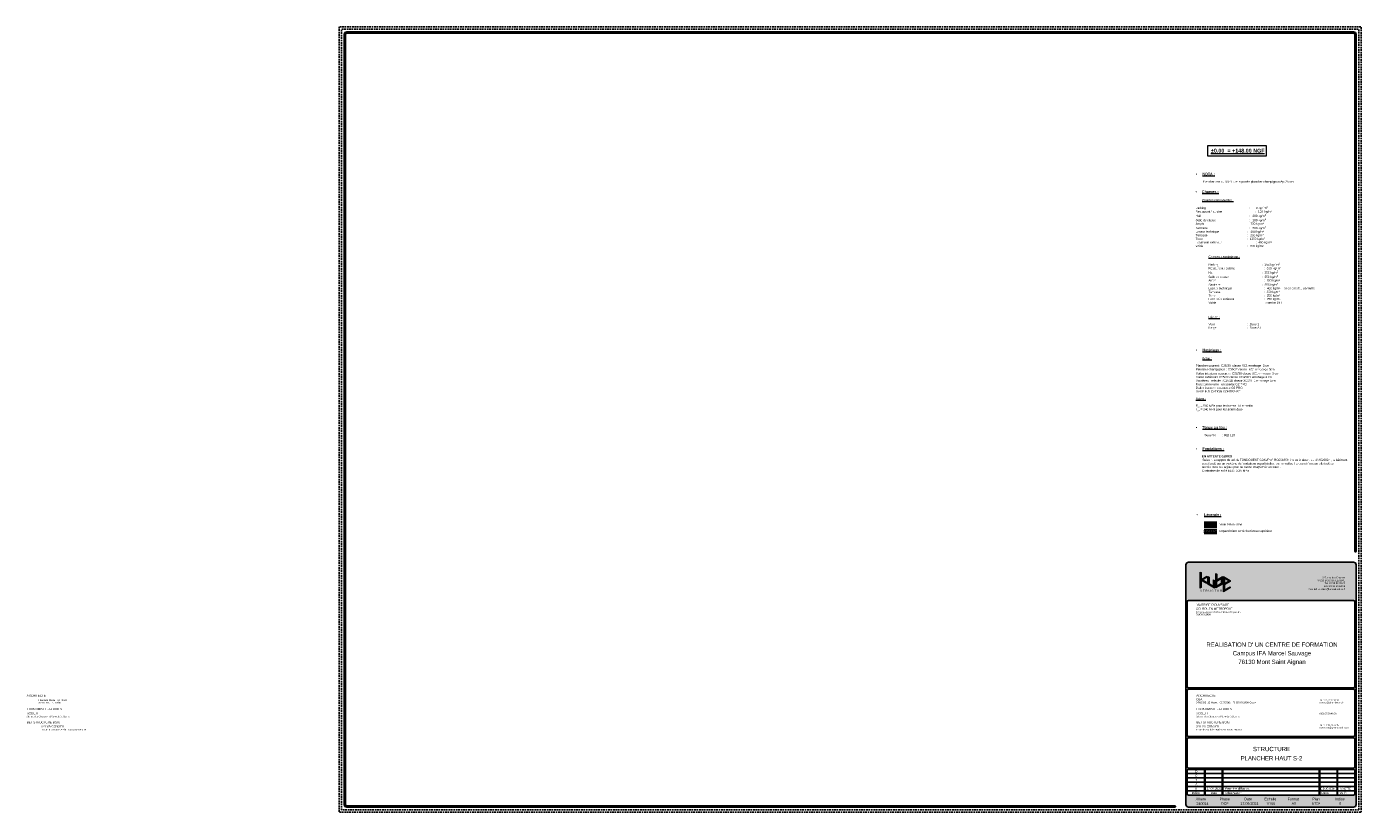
# Model space of a CAD drawing. Header units: millimetres. Extents: x -6159 to 201309, y -25780 to 10326.
# Tile 58 of 128: x 42344 to 57866, y 1032 to 10172. Entities that reach past the tile are written whole.
import ezdxf

# ---------------------------------------------------------------- set-up
doc = ezdxf.new("R2010")
doc.units = ezdxf.units.MM
doc.linetypes.add('Caché', pattern=[9.525, 6.35, -3.175])
doc.layers.get('DEFPOINTS').update_dxf_attribs({"color": 251})
doc.layers.add('PDF _Remplissages de solides', color=7, linetype='Continuous')
for name, color, linetype, lineweight in [('S-Kube-Hachure-Impact', 4, 'Caché', 20), ('S-Kube-Structure impact', 4, 'Caché', 30), ('S-Kube-Stucture coupée', 1, 'Continuous', 50), ('U-Kube-Cartouche', 7, 'Continuous', 20)]:
    doc.layers.add(name, color=color, linetype=linetype, lineweight=lineweight)
doc.layers.add('S-Kube-Pochage coupé', color=252, linetype='Continuous', transparency=0.5)
doc.styles.add('Arial', font='arial.ttf')

msp = doc.modelspace()

# ---------------------------------------------------------------- hatches: boundary and pattern name
at = {"layer": 'S-Kube-Hachure-Impact'}
h = msp.add_hatch(dxfattribs=at)
h.set_pattern_fill('DOTS', color=256, scale=6, style=0)
h.set_pattern_definition([(0, (46060.67, -1910.489), (4.7625, 9.525), [0, -9.525])])
h.paths.add_polyline_path([(56187.439, 4321.198), (56037.439, 4321.198), (56037.439, 4281.198), (56187.439, 4281.198)])
at = {"layer": 'S-Kube-Pochage coupé'}
h = msp.add_hatch(color=256, dxfattribs=at)
h.dxf.hatch_style = 1
h.paths.add_polyline_path([(56037.439, 4401.198), (56037.439, 4361.198), (56187.439, 4361.198), (56187.439, 4401.198)])
at = {"layer": 'U-Kube-Cartouche'}
h = msp.add_hatch(color=253, dxfattribs=at)
h.dxf.hatch_style = 1
edge = h.paths.add_edge_path()
edge.add_line((57806.442, 4069.258), (57806.442, 10081.758))
edge.add_arc((57776.442, 10081.758), 30, 0, 90)
edge.add_line((57776.442, 10111.758), (46066.442, 10111.758))
edge.add_arc((46066.442, 10081.758), 30, 90, 180)
edge.add_line((46036.442, 10081.758), (46036.442, 1121.758))
edge.add_arc((46066.442, 1121.758), 30, 180, 270)
edge.add_line((46066.442, 1091.758), (55698.942, 1091.758))
edge.add_arc((55698.942, 1099.258), 7.5, 270, 450)
edge.add_line((55698.942, 1106.758), (46066.442, 1106.758))
edge.add_arc((46066.442, 1121.758), 15, 180, 270, ccw=False)
edge.add_line((46051.442, 1121.758), (46051.442, 10081.758))
edge.add_arc((46066.442, 10081.758), 15, 90, 180, ccw=False)
edge.add_line((46066.442, 10096.758), (57776.442, 10096.758))
edge.add_arc((57776.442, 10081.758), 15, 0, 90, ccw=False)
edge.add_line((57791.442, 10081.758), (57791.442, 4069.258))
edge.add_arc((57798.942, 4069.258), 7.5, 180, 360)
h = msp.add_hatch(color=253, dxfattribs=at)
h.dxf.hatch_style = 1
h.paths.add_polyline_path([(55856.442, 3941.758, 0.414213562), (55826.442, 3911.758), (55826.442, 1121.758, 0.414213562), (55856.442, 1091.758), (57776.442, 1091.758, 0.414213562), (57806.442, 1121.758), (57806.442, 3911.758, 0.414213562), (57776.442, 3941.758)])
h.paths.add_polyline_path([(57776.442, 3496.758, -0.414213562), (57791.442, 3481.758), (57791.442, 2493.797, -0.414213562), (57776.442, 2478.797), (55856.442, 2478.797, -0.414213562), (55841.442, 2493.797), (55841.442, 3481.758, -0.414213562), (55856.442, 3496.758)], flags=16)
h.paths.add_polyline_path([(57776.442, 2463.797, -0.414213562), (57791.442, 2448.797), (57791.442, 1929.672, -0.414213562), (57776.442, 1914.672), (55856.442, 1914.672, -0.414213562), (55841.442, 1929.672), (55841.442, 2448.797, -0.414213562), (55856.442, 2463.797)], flags=16)
h.paths.add_polyline_path([(57776.442, 1899.672, -0.414213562), (57791.442, 1884.672), (57791.442, 1561.758, -0.414213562), (57776.442, 1546.758), (55856.442, 1546.758, -0.414213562), (55841.442, 1561.758), (55841.442, 1884.672, -0.414213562), (55856.442, 1899.672)], flags=16)
h.paths.add_polyline_path([(56248.942, 1531.758), (56248.942, 1231.758), (56048.942, 1231.758), (56048.942, 1531.758)], flags=16)
h.paths.add_polyline_path([(56041.442, 1531.758), (56041.442, 1231.758), (55856.442, 1231.758, -0.414213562), (55841.442, 1246.758), (55841.442, 1516.758, -0.414213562), (55856.442, 1531.758)], flags=16)
h.paths.add_polyline_path([(56256.442, 1531.758), (57376.442, 1531.758), (57376.442, 1231.758), (56256.442, 1231.758)], flags=16)
h.paths.add_polyline_path([(57383.942, 1531.758), (57583.942, 1531.758), (57583.942, 1231.758), (57383.942, 1231.758)], flags=16)
h.paths.add_polyline_path([(57591.442, 1531.758), (57776.442, 1531.758, -0.414213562), (57791.442, 1516.758), (57791.442, 1246.758, -0.414213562), (57776.442, 1231.758), (57591.442, 1231.758)], flags=16)
h = msp.add_hatch(color=256, dxfattribs=at)
h.dxf.hatch_style = 1
h.paths.add_polyline_path([(56069.111, 3692.79), (56069.111, 3707.735), (56020.035, 3735.917), (56069.111, 3764.099), (56069.111, 3779.044), (56004.311, 3741.832), (56004.311, 3819.929), (55991.351, 3827.372), (55991.351, 3640.966), (56004.311, 3648.409), (56004.311, 3730.002)])
h = msp.add_hatch(color=256, dxfattribs=at)
h.dxf.hatch_style = 1
h.paths.add_polyline_path([(56159.831, 3640.693), (56159.831, 3730.62), (56146.871, 3738.062), (56146.871, 3663.08), (56095.031, 3692.85), (56095.031, 3767.832), (56082.071, 3775.275), (56082.071, 3685.347)])
h = msp.add_hatch(color=256, dxfattribs=at)
h.dxf.hatch_style = 1
h.paths.add_polyline_path([(56250.551, 3686.554), (56250.551, 3774.87), (56185.751, 3737.658), (56185.751, 3803.858), (56172.791, 3811.3), (56172.791, 3641.9)])
h.paths.add_polyline_path([(56185.751, 3664.287), (56185.751, 3722.713), (56237.591, 3752.483), (56237.591, 3694.057)], flags=16)
h = msp.add_hatch(color=256, dxfattribs=at)
h.dxf.hatch_style = 1
h.paths.add_polyline_path([(56276.471, 3679.306), (56341.271, 3716.518), (56341.271, 3729.493), (56263.511, 3774.148), (56263.511, 3596.784), (56341.271, 3641.439), (56341.271, 3656.384), (56276.471, 3619.172)])
h.paths.add_polyline_path([(56276.471, 3694.251), (56276.471, 3751.761), (56326.543, 3723.006)], flags=16)

# ---------------------------------------------------------------- linework, layer by layer
at = {"layer": 'DEFPOINTS'}
for p, q in [((55841.442, 1481.758), (56041.442, 1481.758)), ((55841.442, 1431.758), (56041.442, 1431.758)), ((56048.942, 1481.758), (56248.942, 1481.758)), ((56048.942, 1431.758), (56248.942, 1431.758)), ((56256.442, 1481.758), (57376.442, 1481.758)), ((56256.442, 1431.758), (57376.442, 1431.758)), ((57383.942, 1481.758), (57583.942, 1481.758)), ((57383.942, 1431.758), (57583.942, 1431.758)), ((57591.442, 1481.758), (57791.442, 1481.758)), ((57591.442, 1431.758), (57791.442, 1431.758)), ((55841.442, 1381.758), (56041.442, 1381.758)), ((55841.442, 1331.758), (56041.442, 1331.758)), ((55841.442, 1281.758), (56041.442, 1281.758)), ((56048.942, 1381.758), (56248.942, 1381.758)), ((56048.942, 1331.758), (56248.942, 1331.758)), ((56048.942, 1281.758), (56248.942, 1281.758)), ((56256.442, 1381.758), (57376.442, 1381.758)), ((56256.442, 1331.758), (57376.442, 1331.758)), ((56256.442, 1281.758), (57376.442, 1281.758)), ((57383.942, 1381.758), (57583.942, 1381.758)), ((57383.942, 1331.758), (57583.942, 1331.758)), ((57383.942, 1281.758), (57583.942, 1281.758)), ((57591.442, 1381.758), (57791.442, 1381.758)), ((57591.442, 1331.758), (57791.442, 1331.758)), ((57591.442, 1281.758), (57791.442, 1281.758))]:
    msp.add_line(p, q, dxfattribs=at)
at = {"layer": 'DEFPOINTS', "linetype": 'Caché', "ltscale": 3, "flags": 128}
for points in [[(57866.442, 1031.758), (57866.442, 10171.758), (45976.442, 10171.758), (45976.442, 1031.758)], [(57836.442, 1061.758), (57836.442, 10141.758), (46006.442, 10141.758), (46006.442, 1061.758)]]:
    msp.add_lwpolyline(points, close=True, dxfattribs=at)
at = {"layer": 'DEFPOINTS'}
for points in [[(57806.442, 4069.258), (57806.442, 10081.758, 0.414213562), (57776.442, 10111.758), (46066.442, 10111.758, 0.414213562), (46036.442, 10081.758), (46036.442, 1121.758, 0.414213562), (46066.442, 1091.758), (55698.942, 1091.758, 1), (55698.942, 1106.758), (46066.442, 1106.758), (46066.442, 1106.758, -0.414213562), (46051.442, 1121.758), (46051.442, 10081.758, -0.414213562), (46066.442, 10096.758), (57776.442, 10096.758, -0.414213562), (57791.442, 10081.758), (57791.442, 4069.258, 1)], [(57806.442, 3911.758), (57806.442, 1121.758, -0.414213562), (57776.442, 1091.758), (55856.442, 1091.758, -0.414213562), (55826.442, 1121.758), (55826.442, 3911.758, -0.414213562), (55856.442, 3941.758), (57776.442, 3941.758, -0.414213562)], [(57776.442, 2478.797), (55856.442, 2478.797, -0.414213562), (55841.442, 2493.797), (55841.442, 3481.758, -0.414213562), (55856.442, 3496.758), (57776.442, 3496.758, -0.414213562), (57791.442, 3481.758), (57791.442, 2493.797, -0.414213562)], [(57591.442, 1531.758), (57776.442, 1531.758, -0.414213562), (57791.442, 1516.758), (57791.442, 1246.758, -0.414213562), (57776.442, 1231.758), (57591.442, 1231.758)]]:
    msp.add_lwpolyline(points, format="xyb", close=True, dxfattribs=at)
for points in [[(55856.442, 1914.672, -0.414213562), (55841.442, 1929.672), (55841.442, 2448.797, -0.414213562), (55856.442, 2463.797), (57776.442, 2463.797, -0.414213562), (57791.442, 2448.797), (57791.442, 1929.672, -0.414213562), (57776.442, 1914.672), (55856.442, 1914.672)], [(57791.442, 1561.758, -0.414213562), (57776.442, 1546.758), (55856.442, 1546.758, -0.414213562), (55841.442, 1561.758), (55841.442, 1884.672, -0.414213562), (55856.442, 1899.672), (57776.442, 1899.672, -0.414213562), (57791.442, 1884.672), (57791.442, 1561.758)], [(56041.442, 1231.758), (55856.442, 1231.758, -0.414213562), (55841.442, 1246.758), (55841.442, 1516.758, -0.414213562), (55856.442, 1531.758), (56041.442, 1531.758), (56041.442, 1231.758)]]:
    msp.add_lwpolyline(points, format="xyb", dxfattribs=at)
for points in [[(56048.942, 1231.758), (56048.942, 1531.758), (56248.942, 1531.758), (56248.942, 1231.758)], [(57376.442, 1231.758), (56256.442, 1231.758), (56256.442, 1531.758), (57376.442, 1531.758)], [(57383.942, 1531.758), (57583.942, 1531.758), (57583.942, 1231.758), (57383.942, 1231.758)]]:
    msp.add_lwpolyline(points, close=True, dxfattribs=at)
at = {"layer": 'PDF _Remplissages de solides', "color": 7, "lineweight": 25, "true_color": 0xffffff, "transparency": 33554559}
for points in [[(42698.571, 2527.384), (42701.103, 2527.384), (42698.571, 2526.179), (42701.103, 2526.179)], [(42698.571, 2526.179), (42701.103, 2526.179), (42698.571, 2524.974), (42701.103, 2524.974)]]:
    msp.add_solid(points, dxfattribs=at)
at = {"layer": 'S-Kube-Structure impact'}
for p, q in [((56037.439, 4321.198), (56187.439, 4321.198)), ((56037.439, 4281.198), (56187.439, 4281.198))]:
    msp.add_line(p, q, dxfattribs=at)
at = {"layer": 'S-Kube-Stucture coupée'}
for p, q in [((56037.439, 4401.198), (56187.439, 4401.198)), ((56037.439, 4361.198), (56187.439, 4361.198))]:
    msp.add_line(p, q, dxfattribs=at)
at = {"layer": 'U-Kube-Cartouche', "elevation": -2.644}
msp.add_lwpolyline([(56082.921, 8788.408), (56761.612, 8788.408), (56761.612, 8666.548), (56082.921, 8666.548)], close=True, dxfattribs=at)
at = {"layer": 'U-Kube-Cartouche'}
for points in [[(56069.111, 3692.79), (56004.311, 3730.002), (56004.311, 3648.409), (55991.351, 3640.966), (55991.351, 3827.372), (56004.311, 3819.929), (56004.311, 3741.832), (56069.111, 3779.044), (56069.111, 3764.099), (56020.035, 3735.917), (56069.111, 3707.735)], [(56082.071, 3685.347), (56082.071, 3775.275), (56095.031, 3767.832), (56095.031, 3692.85), (56146.871, 3663.08), (56146.871, 3738.062), (56159.831, 3730.62), (56159.831, 3640.693)], [(56185.751, 3737.658), (56250.551, 3774.87), (56250.551, 3686.554), (56172.791, 3641.9), (56172.791, 3811.3), (56185.751, 3803.858)], [(56185.751, 3664.287), (56185.751, 3722.713), (56237.591, 3752.483), (56237.591, 3694.057)], [(56341.271, 3729.493), (56341.271, 3716.518), (56276.471, 3679.306), (56276.471, 3619.172), (56341.271, 3656.384), (56341.271, 3641.439), (56263.511, 3596.784), (56263.511, 3774.148)], [(56276.471, 3751.761), (56276.471, 3694.251), (56326.543, 3723.006)]]:
    msp.add_lwpolyline(points, close=True, dxfattribs=at)

# ---------------------------------------------------------------- texts
at = {"layer": 'U-Kube-Cartouche', "style": 'Arial'}
for s, insert, char_height, width, attachment_point in [('\\A1;\\pxi-3,l3,t3;{\\fArial|b1|i0|c0|p34;\\L%%P0.00  = +148.00 NGF}', (56116.901, 8751.472), 45, 836.30371, 1), ('\\A1;\\pxi-3,l3,qj,t3;{\\fSymbol|b1|i0|c2|p18;\\H1.2x;·^I}{\\fArial|b1|i0|c0|p34;\\H1.2x;\\LNOTA :\\H0.83333x;\\l\\P\\pi0,l0,tz;}\\P        Plancher bas du SS-1 : dalle portée plancher champignon ép: 25 cm\\P^I^I^I    ', (55943.494, 8472.982), 25, 1529.47154, 1), ("\\A1;\\pxi-3,l3,t3;{\\fSymbol|b1|i0|c2|p18;\\H1.2x;·^I}{\\fArial|b1|i0|c0|p34;\\H1.2x;\\LCharges :\\P\\pi0,l0,tz;\\P\\pi3;\\fArial|b0|i0|c0|p34;\\H0.83333x;Charges permanentes :\\fArial|b1|i0|c0|p34;\\P\\P}Parking                                                    :       0 kg / m{\\H0.7x;\\S2^ ;}\\PRestaurant / cuisine^I^I^I          :  100^Ikg/m²\\PHall                                                          :   200 kg/m{\\H0.7x;\\S2^ ;}\\PSalle de classe                                        :   100 kg/m{\\H0.7x;\\S2^ ;}\\PAmphi       ^I                                         :   750 kg/m²\\PSanitaire                                                  :   200 kg/m{\\H0.7x;\\S2^ ;}\\PLocaux technique^I^I           ^I:   100 kg/m²\\PTerrasse    ^I^I^I^I          :   200 kg/m²\\PTerre ^I^I^I^I           ^I:  1300 kg/m²\\PLocal vélo extérieur^I^I^I^I:  400 kg/m²\\PVoirie^I^I    ^I^I                     :  800 kg/m²\\P\\pi0;\\P\\pi3;{\\H1.2x;\\L \\H0.83333x;\\l\\P\\LCharges d'exploitation :\\l\\P\\P}Parking                                                    :  250 kg / m{\\H0.7x;\\S2^ ;\\H1.42857x;\\PRestaurant / cuisine^I^I^I          :  350^Ikg/m²\\PHall                                                          :  350 kg/m\\H0.7x;\\S2^ ;\\H1.42857x;\\PSalle de classe                                        :  350 kg/m\\H0.7x;\\S2^ ;\\H1.42857x;\\PAmphi       ^I                                         :  350 kg/m²\\PSanitaire                                                  :  250 kg/m\\H0.7x;\\S2^ ;\\H1.42857x;\\PLocaux technique^I^I           ^I:  400 kg/m² + poids des équipements\\PTerrasse    ^I^I^I^I          :  350 kg/m²\\PTerre ^I^I^I^I           ^I:  250 kg/m²\\PLocal vélo extérieur^I^I^I^I:  250 kg/m²\\PVoirie^I^I    ^I^I                     : camion 19T\\P}\\P\\P\\P{\\LRégion :\\P\\P}Vent^I^I^I^I:  Zone 1 \\PNeige ^I^I^I^I:  Zone A1", (55939.299, 8267.268), 25, 1739.46885, 1), ('\\A1;\\pxi-3,l3,t3;{\\fSymbol|b1|i0|c2|p18;\\H1.2x;·^I}{\\fArial|b1|i0|c0|p34;\\H1.2x;\\LMatériaux :\\P\\pi0,l0,tz;\\P\\pi3;\\fArial|b0|i0|c0|p34;\\H0.83333x;Béton :\\fArial|b1|i0|c0|p34;\\P}\\PPlancher courant : C25/30  classe XC1 enrobage  3 cm\\PPlancher champignon{\\H1.2x; : \\H0.83333x;C30/37 classe  XC1 enrobage 3cm\\PVoiles intérieurs courants : C25/30 classe XC1 enrobage 3 cm\\PVoiles extérieurs C25/30 classe XC4/XF1 enrobage 4 cm\\PAcrotères , relevés : C25/30 classe XC4/XF1 enrobage 4cm\\PMurs contre terre : en attente G2 PRO\\PDalles basses : en attente G2 PRO\\PSAUF INDICATION CONTRAIRE \\P\\P\\LAciers :\\P\\P\\lF\\H0.7x;\\S^ yk;\\H1.42857x; = 500 MPa pour les barres HA et treillis\\PF\\H0.7x;\\S^ yk;\\H1.42857x; = 240 MPa pour les aciers doux\\P\\P\\P\\P\\P\\pi-3,l3,t3;{\\fSymbol|b1|i0|c2|p18;\\H1.20001x;·^I}\\fArial|b1|i0|c0|p34;\\H1.20001x;\\LTenue au feu :\\H0.83333x;\\l\\P\\pi0,l0,tz;\\fArial|b0|i0|c0|p34;\\P ^ISous-Sol^I:  REI 120^I^I^I^I^I    }', (55942.574, 6425.014), 25, 1583.27988, 1), ('\\A1;\\pxi-3,l3,qj,t3;{\\fSymbol|b1|i0|c2|p18;\\H1.2x;·^I}{\\fArial|b1|i0|c0|p34;\\H1.2x;\\LFondations :\\H0.83333x;\\l\\P\\pi0,l0,tz;}\\P      {\\fArial|b1|i0|c0|p34; EN ATTENTE G2PRO}\\P^ISuivant le rapport de sol de FONDOUEST G2AVP n° RO001856  indice A datant du 14/05/2024 , le bâtiment\\P       sera fondé sur un système de fondations superficielles  par semelles filantes et / ou semelle isolées \\P       ancrés dans les argiles plus ou moins charpentés en silex  .  \\P       Contrainte de sol à ELS : 0,35 MPa', (55944.208, 5277.91), 25, 2125.40483, 1), ('\\pxqr;{\\H0.8x;387, rue des Champs\\P76 230 BOIS-GUILLAUME\\PTél. 02 35 59 35 03\\PFax: 02 35 59 84 94\\PCourriel: contact@kubestructure.fr}', (57103.261, 3773.13), 25, 576.14114, 1), ("{\\C8;\\P\\C252;MAITRISE D'OUVRAGE}", (55947.578, 3501.054), 25, 1567.11695, 1), ("CCI ROUEN METROPOLE\\P{\\H0.72x;420 passage de la luciline Bâtiment l'Opensèn\\P76000 ROUEN}", (55944.212, 3413.176), 25, 1567.11695, 1), ("\\pxsm1.2;REALISATION D' UN CENTRE DE FORMATION\\PCampus IFA Marcel Sauvage\\P76130 Mont Saint Aignan", (56827.68, 2874.849), 50, 2019.10267, 5), ('{\\C253;\\P\\C252;ARCHITECTE}', (42343.481, 2443.372), 25, 1567.11695, 1), ('\\A1;{\\H0.72x;9 rue de le Nostre - CS 70502 \\P76 005  ROUEN  Cedex}', (42475.66, 2346.393), 25, 1567.11695, 1), ('\\A1;CBA\\P{\\H0.72x;9 RUE DE  LE  Nostre - CS 705502 -  76 005  ROUEN  Cedex}', (55945.83, 2359.594), 25, 1567.11695, 1), ('{\\C253;\\P\\C252;ARCHITECTE}', (55947.646, 2443.372), 25, 1567.11695, 1), ('\\A1;{\\H0.72x;Tél : 02.32.10.44.44\\Pagence@cbarchitectes.fr}', (57381.082, 2347.013), 25, 1567.11695, 1), ('SOGETI\\P{\\H0.72x;387 rue des Champs - 76230 Bois Guillaume}', (42343.063, 2195.881), 25, 1567.11695, 1), ('{\\C253;\\PECONOMISTE - FLUIDES}', (42343.481, 2287.891), 25, 1567.11695, 1), ('SOGETI\\P{\\H0.72x;387 rue des Champs - 76230 Bois Guillaume}', (55947.228, 2195.881), 25, 1567.11695, 1), ('{\\C253;\\PECONOMISTE - FLUIDES}', (55947.646, 2287.891), 25, 1567.11695, 1), ('\\A1;{\\H0.72x;tél:02 35 59 49 39}', (57376.466, 2189.798), 25, 453.29593, 1), ('{\\C253;\\PBET STRUCTURE BOIS}', (42343.481, 2133.193), 25, 1567.11695, 1), ('SYLVA CONSEIL\\P{\\H0.72x;16 rue de Candale - Atelier 205 93500 PANTIN}', (42509.853, 2044.336), 25, 1567.11695, 1), ('SYLVA CONSEIL\\P{\\H0.72x;16 rue de Candale - Atelier 205 93500 PANTIN}', (55945.791, 2044.336), 25, 1567.11695, 1), ('{\\C253;\\PBET STRUCTURE BOIS}', (55947.646, 2133.193), 25, 1567.11695, 1), ('\\A1;{\\H0.72x;Tél : 01.43.73.56.45\\Pagence75@sylva-conseil.com}', (57381.082, 2055.956), 25, 1567.11695, 1), ('17.09.2024', (56153.07, 1307.03), 25, 63.98086, 5), ('Première diffusion.', (56424.68, 1307.03), 25, 598.50549, 5), ('A.MOTTE', (57620.112, 1306.817), 20, 205.05784, 4)]:
    msp.add_mtext(s, dxfattribs=dict(at, insert=insert, char_height=char_height, width=width, attachment_point=attachment_point))
for s, insert, char_height, attachment_point in [('\\A1;\\pxi-3,l3,t3;{\\fSymbol|b1|i0|c2|p18;·^I}{\\fArial|b1|i0|c0|p34;\\LLégende :}', (55949.391, 4509.57), 30, 1), ('Voile béton armé', (56217.439, 4381.198), 25, 4), ('Impact béton armé du niveau supérieur', (56217.439, 4301.198), 25, 4), ('C', (55947.117, 1456.877), 25, 5), ('D', (55947.117, 1506.877), 25, 5), ('B', (55947.117, 1406.877), 25, 5), ('Indice', (55940.736, 1256.817), 25, 5), ('A', (55947.117, 1356.877), 25, 5), ('0', (55947.117, 1306.877), 25, 5), ('{\\W1;Date}', (56151.565, 1256.817), 25, 5), ('Observation', (56286.476, 1256.817), 25, 4), ('{\\H0.84x;E.DUCHESNE}', (57391.244, 1306.817), 25, 4), ('Dess:', (57404.233, 1256.817), 25, 4), ('Vérif:', (57614.248, 1256.817), 25, 4), ('Affaire', (55940.248, 1202.501), 30, 1), ('Phase', (56217.895, 1201.989), 30, 1), ('Date', (56506.257, 1201.989), 30, 1), ('Echelle', (56740.694, 1201.989), 30, 1), ('Format', (57009.657, 1201.989), 30, 1), ('Plan', (57296.998, 1201.989), 30, 1), ('Indice', (57560.727, 1201.989), 30, 1)]:
    msp.add_mtext(s, dxfattribs=dict(at, insert=insert, char_height=char_height, attachment_point=attachment_point))
at = {"layer": 'U-Kube-Cartouche', "insert": (55991.709, 3620.503), "char_height": 23.328, "attachment_point": 1, "style": 'Arial'}
msp.add_mtext_dynamic_manual_height_columns('{\\T1.5;STRUCTURE}', width=736.99341, gutter_width=303.75, heights=[0], dxfattribs=at)
at = {"layer": 'U-Kube-Cartouche', "color": 1, "lineweight": 60, "style": 'Arial'}
for s, insert, char_height, attachment_point in [('STRUCTURE', (56821.859, 1767.814), 50, 5), ('PLANCHER HAUT S-2', (56821.859, 1660.186), 50, 5), ('240014', (55948.951, 1118.138), 30, 7)]:
    msp.add_mtext(s, dxfattribs=dict(at, insert=insert, char_height=char_height, attachment_point=attachment_point))
at = {"layer": 'U-Kube-Cartouche', "color": 1, "lineweight": 60, "char_height": 30, "attachment_point": 5, "style": 'Arial'}
for s, insert, width in [('DCE', (56279.63, 1133.65), 110.83732), ('17.09.2024', (56565.035, 1133.456), 253.60898), ('1/100', (56812.674, 1133.65), 113.62591), ('A0', (57081.637, 1133.65), 113.62591), ('ST02', (57340.034, 1133.844), 113.62591), ('0', (57621.586, 1133.65), 113.62591)]:
    msp.add_mtext(s, dxfattribs=dict(at, insert=insert, width=width))

doc.saveas('drawing.dxf')
